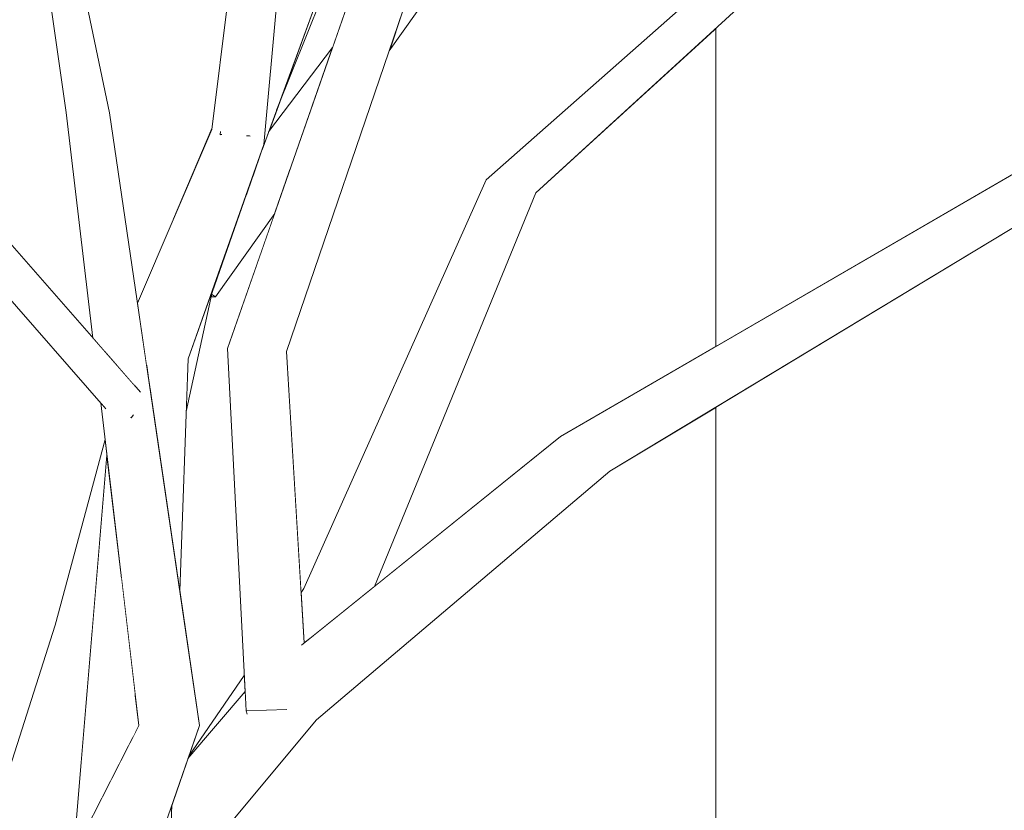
# Model space of a CAD drawing. Extents: x -289599 to -184549, y 66678 to 295474.
# Tile 162 of 256: x -266241 to -266112, y 71912 to 72016. Entities that reach past the tile are written whole.
import ezdxf

# ---------------------------------------------------------------- set-up
doc = ezdxf.new("R2010")
doc.units = 0
doc.header["$MEASUREMENT"] = 0
doc.linetypes.add('Wipeout_Contour', pattern=[1000, 0, -1000])
doc.layers.add('arch drzewa', color=8, linetype='Continuous')
doc.layers.add('Model Ściany', color=8, linetype='Continuous')
doc.layers.add('arch drzewa_Nr_Pióra__4', color=8, linetype='Continuous', lineweight=9)
doc.layers.add('Model Ściany_Nr_Pióra__87', color=8, linetype='Continuous', lineweight=20)

msp = doc.modelspace()

# ---------------------------------------------------------------- wipeouts: each hides what was drawn before it
at = {"color": 254, "linetype": 'Wipeout_Contour', "lineweight": 0, "ltscale": 62697534.64981327}
msp.add_wipeout([(-266479.89, 72104.48), (-266459.03, 72083.33), (-266408.5, 72063.94), (-266437.84, 72099.01), (-266439.09, 72099.59), (-266441.21, 72101.29), (-266440.37, 72102.03), (-266442.28, 72104.32), (-266438.84, 72138.54), (-266445.15, 72162.07), (-266441.12, 72162.95), (-266433.45, 72138.4), (-266436.49, 72107.14), (-266429.61, 72099.24), (-266406.74, 72088.8), (-266404.33, 72087.77), (-266370.15, 72061.24), (-266369.82, 72061.4), (-266374.01, 72066.7), (-266372.24, 72068.76), (-266369.14, 72068.94), (-266358.91, 72056.4), (-266349.23, 72055.16), (-266352.05, 72063.27), (-266362.74, 72086.77), (-266361.4, 72090.16), (-266369.02, 72112.09), (-266373.64, 72143.81), (-266387.09, 72176.11), (-266386.69, 72177.05), (-266383.15, 72177.38), (-266368.15, 72143.64), (-266366.31, 72134.74), (-266362.94, 72176.46), (-266362.19, 72176.89), (-266358.35, 72176.62), (-266363.02, 72118.85), (-266361.8, 72112.92), (-266357.12, 72100.98), (-266348.78, 72122.05), (-266342.03, 72157.87), (-266340.89, 72157.76), (-266339.42, 72157.6), (-266345.15, 72121.2), (-266355, 72095.59), (-266338.33, 72053.1), (-266319.17, 71996.13), (-266304.34, 71966.15), (-266282.39, 71947.05), (-266281.32, 71955.82), (-266282.39, 71956.02), (-266293.48, 72046.01), (-266290.45, 72051.18), (-266308.29, 72119.36), (-266298.8, 72139.48), (-266310.41, 72179.22), (-266362.59, 72212.28), (-266410.2, 72221.23), (-266445.24, 72232.76), (-266475.51, 72248.99), (-266474.82, 72250.7), (-266472.99, 72251.89), (-266442.53, 72236.48), (-266423.75, 72230.72), (-266447.69, 72245.82), (-266445.43, 72248.22), (-266443.98, 72248.03), (-266409.72, 72226.42), (-266406.79, 72225.52), (-266357.03, 72216.58), (-266313.47, 72189.69), (-266324.85, 72228.61), (-266340.76, 72271.62), (-266355.97, 72301.27), (-266368.51, 72332.97), (-266367.88, 72334.03), (-266364.1, 72334.74), (-266350.29, 72304.25), (-266338.45, 72283.97), (-266335.76, 72317.86), (-266333.61, 72318.23), (-266330.34, 72317.78), (-266333.68, 72275.8), (-266332.52, 72273.81), (-266325.34, 72256.98), (-266325.81, 72263.49), (-266317.3, 72295.47), (-266318.45, 72315.98), (-266319.15, 72323.52), (-266318.94, 72324.84), (-266315.22, 72324.9), (-266314.56, 72315.54), (-266312.38, 72295.52), (-266319.52, 72262.52), (-266316.3, 72235.78), (-266314.05, 72230.52), (-266304.43, 72199.64), (-266293.22, 72235.91), (-266291.78, 72235.93), (-266288.14, 72235.18), (-266300.55, 72192.45), (-266290.4, 72168.38), (-266280.62, 72183.06), (-266279.34, 72188.88), (-266279.02, 72192.09), (-266275.3, 72228.12), (-266275.43, 72228.15), (-266275.36, 72228.28), (-266275.26, 72228.49), (-266274.74, 72233.55), (-266277.35, 72269.89), (-266290.18, 72292.37), (-266290.06, 72293.74), (-266312.16, 72324.09), (-266308.92, 72325.73), (-266307.51, 72324.72), (-266289.5, 72299.98), (-266288.73, 72308.47), (-266291.79, 72316.29), (-266295.1, 72352.21), (-266294.57, 72353.69), (-266298.58, 72363.86), (-266296.88, 72365.13), (-266293.71, 72365.28), (-266291.98, 72360.9), (-266285.25, 72379.66), (-266284.33, 72379.51), (-266281.79, 72378.98), (-266289.67, 72355.05), (-266282.39, 72336.59), (-266282.78, 72341.77), (-266282.77, 72341.99), (-266280.98, 72342.19), (-266279.21, 72342.16), (-266275.36, 72301.9), (-266268.56, 72322.95), (-266264.72, 72368.41), (-266263.12, 72368.51), (-266260.97, 72368.3), (-266263.75, 72322.65), (-266273.67, 72288.45), (-266273.66, 72288.42), (-266273.68, 72288.42), (-266273.91, 72287.62), (-266274, 72287.55), (-266273.34, 72280.72), (-266272.66, 72273.93), (-266263.18, 72257.47), (-266259.64, 72268.14), (-266258.16, 72282.48), (-266262.27, 72292.7), (-266261.54, 72328.57), (-266258.88, 72329.22), (-266256.7, 72328.42), (-266256.3, 72300.51), (-266255.42, 72309.05), (-266252.84, 72308.95), (-266252.14, 72308.74), (-266253.96, 72289.14), (-266253.21, 72287.5), (-266251.57, 72292.45), (-266229.23, 72312.87), (-266211.71, 72345.54), (-266208.7, 72345.09), (-266207.54, 72343.88), (-266224.35, 72309.78), (-266228.96, 72305.29), (-266228.3, 72272.08), (-266249.66, 72251.13), (-266251.64, 72238.1), (-266217.31, 72272.92), (-266198.45, 72301.68), (-266172.57, 72329.77), (-266169.48, 72328.15), (-266169.79, 72327.8), (-266195.08, 72298.52), (-266201.9, 72287.07), (-266184.58, 72303.64), (-266182.17, 72302.36), (-266180.28, 72300.96), (-266211.3, 72271.29), (-266212.11, 72269.93), (-266253.46, 72226.1), (-266262.71, 72187.75), (-266232.65, 72196.56), (-266239.03, 72219.09), (-266235.53, 72219.81), (-266233.99, 72220.01), (-266226.1, 72198.48), (-266219.08, 72200.54), (-266198.43, 72244.31), (-266149.89, 72273.37), (-266149.89, 73993.5), (-266479.89, 73993.5)], dxfattribs=at).dxf.layer = 'Model Ściany'

# ---------------------------------------------------------------- next in the draw order: wipeouts: each hides what was drawn before it
at = {"color": 254, "linetype": 'Wipeout_Contour', "lineweight": 0, "ltscale": 24228383.87041712}
msp.add_wipeout([(-266270.08, 72068.22), (-266269.04, 72055.64), (-266266.38, 72024.17), (-266265.95, 72022.75), (-266266.26, 72022.71), (-266262.79, 71981.58), (-266265.81, 71931.15), (-266266.09, 71926.96), (-266248.31, 71899), (-266236.4, 71936.36), (-266229.87, 71960.67), (-266230.44, 71965.49), (-266250.76, 71988.74), (-266248.82, 71991.24), (-266245.61, 71990.19), (-266231.45, 71973.98), (-266234.94, 72003.53), (-266238.97, 72031.46), (-266236.33, 72032.01), (-266235.14, 72031.46), (-266229.3, 72003.47), (-266225.63, 71978.54), (-266220.89, 71989.62), (-266215.89, 72001.43), (-266209.05, 72055.82), (-266212.62, 72076.67), (-266212.14, 72077.48), (-266209.23, 72077.66), (-266203.99, 72054.84), (-266205.24, 72041.25), (-266205.15, 72041.2), (-266205.5, 72038.35), (-266206.56, 72026.72), (-266199.6, 72057.89), (-266195.91, 72068.48), (-266199.22, 72078.12), (-266199.46, 72078.81), (-266196.69, 72079.42), (-266194.21, 72073.38), (-266187.79, 72091.8), (-266184.68, 72091.74), (-266182.9, 72090.79), (-266190.98, 72065.54), (-266184.25, 72049.16), (-266184.41, 72046.6), (-266187.52, 72034.16), (-266189.48, 72025.18), (-266168.33, 72049.89), (-266166.3, 72051.01), (-266163.27, 72049.03), (-266183, 72024.32), (-266156.81, 72033.85), (-266149.89, 72044.32), (-266149.89, 72268.54), (-266192.2, 72242.57), (-266215.77, 72194.42), (-266223.69, 72191.83), (-266223.54, 72164.82), (-266187.37, 72203.95), (-266184.51, 72201.92), (-266223.5, 72157.6), (-266223.49, 72155.32), (-266225.52, 72155.31), (-266225.9, 72154.88), (-266243.09, 72118.68), (-266223.64, 72129.33), (-266208.87, 72151.86), (-266205.17, 72150.82), (-266205.88, 72148.79), (-266219.54, 72124.2), (-266249.08, 72104.96), (-266249.74, 72105.1), (-266264.75, 72077.89), (-266264.69, 72077.64), (-266264.9, 72077.61)], dxfattribs=at).dxf.layer = 'Model Ściany'

# ---------------------------------------------------------------- next in the draw order: wipeouts: each hides what was drawn before it
at = {"color": 254, "linetype": 'Wipeout_Contour', "lineweight": 0, "ltscale": 1292159.033190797}
msp.add_wipeout([(-266234.94, 72003.53), (-266229.83, 71972.13), (-266228.21, 71970.27), (-266232.57, 72002.32)], dxfattribs=at).dxf.layer = 'arch drzewa'
at = {"color": 254, "linetype": 'Wipeout_Contour', "lineweight": 0, "ltscale": 1292114.433081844}
msp.add_wipeout([(-266224.05, 71970.36), (-266224.44, 71970.47), (-266224.4, 71970.2), (-266224.14, 71968.42)], dxfattribs=at).dxf.layer = 'arch drzewa'
at = {"color": 254, "linetype": 'Wipeout_Contour', "lineweight": 0, "ltscale": 3230172.704395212}
msp.add_wipeout([(-266208.46, 72000.98), (-266200.08, 72012.04), (-266197.66, 72018.98), (-266196.97, 72019.23), (-266193.82, 72029.53), (-266188.79, 72047.79), (-266192.87, 72059.65), (-266194, 72056.13), (-266201.36, 72018.95), (-266207.41, 72003.82)], dxfattribs=at).dxf.layer = 'Model Ściany'
at = {"color": 254, "linetype": 'Wipeout_Contour', "lineweight": 0, "ltscale": 6782588.888371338}
msp.add_wipeout([(-266258.25, 71759.36), (-266261.38, 71741.95), (-266254.76, 71712.33), (-266252.76, 71713.08), (-266251.16, 71712.51), (-266212.19, 71769.87), (-266213.9, 71777.65), (-266214.23, 71780.21), (-266210.44, 71780.62), (-266207.98, 71775.5), (-266178.42, 71806.63), (-266151.46, 71844.8), (-266149.89, 71854.15), (-266149.89, 71964.95), (-266163.8, 71956.54), (-266202.2, 71923.95), (-266216.34, 71907.01), (-266222.84, 71897.11), (-266231.51, 71831.3), (-266234.19, 71829.66), (-266252.85, 71783.23)], dxfattribs=at).dxf.layer = 'Model Ściany'

# ---------------------------------------------------------------- next in the draw order: wipeouts: each hides what was drawn before it
at = {"color": 254, "linetype": 'Wipeout_Contour', "lineweight": 0, "ltscale": 969118.412543}
msp.add_wipeout([(-266229.83, 71972.13), (-266234.94, 72003.53), (-266231.45, 71973.98)], dxfattribs=at).dxf.layer = 'arch drzewa'
at = {"color": 254, "linetype": 'Wipeout_Contour', "lineweight": 0, "ltscale": 1292083.143636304}
msp.add_wipeout([(-266227.81, 71943.24), (-266227.21, 71919.76), (-266226.22, 71921.7), (-266225.96, 71927.58)], dxfattribs=at).dxf.layer = 'arch drzewa'
at = {"color": 254, "linetype": 'Wipeout_Contour', "lineweight": 0, "ltscale": 969033.910945}
msp.add_wipeout([(-266221.11, 71912.83), (-266221.38, 71912.06), (-266221.25, 71909.14)], dxfattribs=at).dxf.layer = 'arch drzewa'
at = {"color": 254, "linetype": 'Wipeout_Contour', "lineweight": 0, "ltscale": 3229942.254109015}
msp.add_wipeout([(-266192.67, 72011.59), (-266206.1, 71972.22), (-266204.21, 71940.63), (-266203.83, 71941.19), (-266179.96, 71994.71), (-266149.89, 72021.31), (-266149.89, 72034.89), (-266152.88, 72030.26), (-266188.21, 72017.79), (-266189.01, 72016.78)], dxfattribs=at).dxf.layer = 'Model Ściany'
at = {"color": 254, "linetype": 'Wipeout_Contour', "lineweight": 0, "ltscale": 2907148.536038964}
msp.add_wipeout([(-266220.09, 71940.86), (-266217.49, 71923.24), (-266218.89, 71919.21), (-266211.64, 71929.79), (-266213.85, 71972.6), (-266207.66, 71990.31), (-266215.39, 71979.36), (-266216, 71979.37), (-266219.23, 71964.34)], dxfattribs=at).dxf.layer = 'Model Ściany'

# ---------------------------------------------------------------- next in the draw order: wipeouts: each hides what was drawn before it
at = {"color": 254, "linetype": 'Wipeout_Contour', "lineweight": 0, "ltscale": 1292097.194666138}
msp.add_wipeout([(-266218.97, 71971.27), (-266224.05, 71970.36), (-266223.88, 71966.69), (-266220.09, 71940.86)], dxfattribs=at).dxf.layer = 'arch drzewa'
at = {"color": 254, "linetype": 'Wipeout_Contour', "lineweight": 0, "ltscale": 1938141.383063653}
msp.add_wipeout([(-266233.75, 71909.52), (-266232.66, 71909.1), (-266231.39, 71911.59), (-266227.21, 71919.76), (-266227.81, 71943.24), (-266229.64, 71958.65)], dxfattribs=at).dxf.layer = 'arch drzewa'
at = {"color": 254, "linetype": 'Wipeout_Contour', "lineweight": 0, "ltscale": 1292001.562005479}
msp.add_wipeout([(-266203.83, 71941.19), (-266204.21, 71940.53), (-266203.83, 71934.26), (-266201.21, 71938.23)], dxfattribs=at).dxf.layer = 'arch drzewa'
at = {"color": 254, "linetype": 'Wipeout_Contour', "lineweight": 0, "ltscale": 969056.543958}
msp.add_wipeout([(-266225.96, 71927.58), (-266226.22, 71921.7), (-266225.45, 71923.22)], dxfattribs=at).dxf.layer = 'arch drzewa'
at = {"color": 254, "linetype": 'Wipeout_Contour', "lineweight": 0, "ltscale": 969018.180982}
msp.add_wipeout([(-266211.58, 71927.63), (-266211.53, 71927.68), (-266211.53, 71927.7)], dxfattribs=at).dxf.layer = 'arch drzewa'
at = {"color": 254, "linetype": 'Wipeout_Contour', "lineweight": 0, "ltscale": 1614877.221156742}
msp.add_wipeout([(-266173.48, 71992.99), (-266194.61, 71941.45), (-266170.24, 71961.07), (-266149.89, 71972.88), (-266149.89, 72014.59)], dxfattribs=at).dxf.layer = 'Model Ściany'

# ---------------------------------------------------------------- next in the draw order: wipeouts: each hides what was drawn before it
at = {"color": 254, "linetype": 'Wipeout_Contour', "lineweight": 0, "ltscale": 969083.906816}
msp.add_wipeout([(-266224.14, 71968.42), (-266223.88, 71966.69), (-266224.05, 71970.36)], dxfattribs=at).dxf.layer = 'arch drzewa'
at = {"color": 254, "linetype": 'Wipeout_Contour', "lineweight": 0, "ltscale": 969005.08805}
msp.add_wipeout([(-266204.21, 71940.63), (-266204.21, 71940.53), (-266203.83, 71941.19)], dxfattribs=at).dxf.layer = 'arch drzewa'
at = {"color": 254, "linetype": 'Wipeout_Contour', "lineweight": 0, "ltscale": 968994.135559}
msp.add_wipeout([(-266201.21, 71938.23), (-266203.28, 71934.48), (-266198.74, 71938.13)], dxfattribs=at).dxf.layer = 'arch drzewa'
at = {"color": 254, "linetype": 'Wipeout_Contour', "lineweight": 0, "ltscale": 1615040.713374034}
msp.add_wipeout([(-266218.89, 71919.21), (-266219.01, 71918.88), (-266211.58, 71927.63), (-266211.53, 71927.7), (-266211.64, 71929.79)], dxfattribs=at).dxf.layer = 'arch drzewa'
at = {"color": 254, "linetype": 'Wipeout_Contour', "lineweight": 0, "ltscale": 1292060.768290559}
msp.add_wipeout([(-266225.45, 71923.22), (-266226.4, 71905.82), (-266226.29, 71905.66), (-266221.39, 71920.24)], dxfattribs=at).dxf.layer = 'arch drzewa'
at = {"color": 254, "linetype": 'Wipeout_Contour', "lineweight": 0, "ltscale": 28415208.86934123}
msp.add_wipeout([(-266103.55, 71992.96), (-266149.89, 71964.95), (-266149.89, 71854.15), (-266149.81, 71854.61), (-266147.58, 71868.46), (-266147.25, 71869.81), (-266144.4, 71869.49), (-266147.02, 71852.11), (-266147.2, 71850.83), (-266143.33, 71856.3), (-266135.23, 71863.91), (-266123.36, 71875.44), (-266123.42, 71875.49), (-266122.64, 71876.14), (-266103.28, 71894.93), (-266101.12, 71893.98), (-266095.85, 71898.35), (-266094.61, 71898.09), (-266091.99, 71896.03), (-266119.56, 71873.17), (-266119.65, 71873.19), (-266130.32, 71862.84), (-266138.33, 71854.8), (-266148.95, 71838.56), (-266149.89, 71831.95), (-266149.89, 71831.02), (-266133.28, 71803.74), (-266130.4, 71799.19), (-266108.07, 71838.27), (-266101.56, 71865.5), (-266064.77, 71904.05), (-266062.99, 71904.73), (-266061.05, 71902.48), (-266096.07, 71865.23), (-266102, 71836.16), (-266125.18, 71795.41), (-266109.68, 71759.16), (-266080.13, 71802.36), (-266042.3, 71809.79), (-266011.44, 71847.28), (-266008.93, 71846.19), (-266008.47, 71845.52), (-266041.18, 71805.89), (-266074.37, 71799.94), (-266106.08, 71750.75), (-266105.15, 71748.58), (-266138.67, 71725.6), (-266106.56, 71731.07), (-266056.37, 71766.63), (-266019.32, 71773.45), (-266018.93, 71772.76), (-266018.29, 71770.63), (-266052.86, 71763.75), (-266104.99, 71726.14), (-266149.89, 71717.35), (-266149.89, 71675.77), (-266132.9, 71681.77), (-266131.57, 71681.57), (-266130.41, 71679.79), (-266149.89, 71672.48), (-266149.89, 71533.5), (-265799.89, 71533.5), (-265799.89, 73993.5), (-266149.89, 73993.5), (-266149.89, 72273.37), (-266146.52, 72275.39), (-266145.34, 72274.7), (-266143.34, 72272.56), (-266149.89, 72268.54), (-266149.89, 72044.32), (-266137.79, 72062.61), (-266135.08, 72062.89), (-266134.08, 72062.02), (-266133.85, 72062.94), (-266129.89, 72062.22), (-266138.42, 72025.1), (-266149.89, 72014.59), (-266149.89, 71972.88), (-266107.91, 71997.24), (-266107, 71997.52), (-266068.82, 72044.15), (-266066.08, 72044.03), (-266064.01, 72042.09), (-266098.37, 72000.13), (-266041.63, 72017.32), (-266011.13, 72055.13), (-266007.57, 72053.39), (-266039.35, 72013.46)], dxfattribs=at).dxf.layer = 'Model Ściany'

# ---------------------------------------------------------------- next in the draw order: wipeouts: each hides what was drawn before it
at = {"color": 254, "linetype": 'Wipeout_Contour', "lineweight": 0, "ltscale": 969082.321123}
msp.add_wipeout([(-266224.05, 71970.36), (-266213.56, 71998.36), (-266215.9, 72001.28)], dxfattribs=at).dxf.layer = 'arch drzewa'
at = {"color": 254, "linetype": 'Wipeout_Contour', "lineweight": 0, "ltscale": 1291997.041609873}
msp.add_wipeout([(-266203.83, 71934.26), (-266203.82, 71934.04), (-266203.28, 71934.48), (-266201.21, 71938.23)], dxfattribs=at).dxf.layer = 'arch drzewa'
at = {"color": 254, "linetype": 'Wipeout_Contour', "lineweight": 0, "ltscale": 1938102.653921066}
msp.add_wipeout([(-266225.45, 71923.22), (-266232.87, 71908.69), (-266226.95, 71906.46), (-266226.94, 71906.45), (-266226.91, 71906.41), (-266226.4, 71905.82)], dxfattribs=at).dxf.layer = 'arch drzewa'
at = {"color": 254, "linetype": 'Wipeout_Contour', "lineweight": 0, "ltscale": 1292046.857397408}
msp.add_wipeout([(-266221.39, 71920.24), (-266222.07, 71910.23), (-266222.01, 71910.27), (-266217.49, 71923.24)], dxfattribs=at).dxf.layer = 'arch drzewa'

# ---------------------------------------------------------------- next in the draw order: wipeouts: each hides what was drawn before it
at = {"color": 254, "linetype": 'Wipeout_Contour', "lineweight": 0, "ltscale": 1292116.817789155}
msp.add_wipeout([(-266215.9, 72001.28), (-266225.63, 71978.54), (-266224.44, 71970.47), (-266224.05, 71970.36)], dxfattribs=at).dxf.layer = 'arch drzewa'
at = {"color": 254, "linetype": 'Wipeout_Contour', "lineweight": 0, "ltscale": 968980.698039}
msp.add_wipeout([(-266201.21, 71938.23), (-266178.28, 71993.87), (-266179.96, 71994.71)], dxfattribs=at).dxf.layer = 'arch drzewa'
at = {"color": 254, "linetype": 'Wipeout_Contour', "lineweight": 0, "ltscale": 1292053.650380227}
msp.add_wipeout([(-266221.39, 71920.24), (-266226.29, 71905.66), (-266224.21, 71907.96), (-266222.07, 71910.23)], dxfattribs=at).dxf.layer = 'arch drzewa'

# ---------------------------------------------------------------- next in the draw order: wipeouts: each hides what was drawn before it
at = {"color": 254, "linetype": 'Wipeout_Contour', "lineweight": 0, "ltscale": 969070.313579}
msp.add_wipeout([(-266218.97, 71971.27), (-266209.07, 71999.34), (-266213.56, 71998.36)], dxfattribs=at).dxf.layer = 'arch drzewa'
at = {"color": 254, "linetype": 'Wipeout_Contour', "lineweight": 0, "ltscale": 968991.481936}
msp.add_wipeout([(-266179.96, 71994.71), (-266203.83, 71941.19), (-266201.21, 71938.23)], dxfattribs=at).dxf.layer = 'arch drzewa'
at = {"color": 254, "linetype": 'Wipeout_Contour', "lineweight": 0, "ltscale": 969075.047871}
msp.add_wipeout([(-266228.57, 71964.33), (-266221.39, 71920.24), (-266227.39, 71964.26)], dxfattribs=at).dxf.layer = 'arch drzewa'

# ---------------------------------------------------------------- next in the draw order: wipeouts: each hides what was drawn before it
at = {"color": 254, "linetype": 'Wipeout_Contour', "lineweight": 0, "ltscale": 969077.414057}
msp.add_wipeout([(-266213.56, 71998.36), (-266224.05, 71970.36), (-266218.97, 71971.27)], dxfattribs=at).dxf.layer = 'arch drzewa'
at = {"color": 254, "linetype": 'Wipeout_Contour', "lineweight": 0, "ltscale": 1291960.850752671}
msp.add_wipeout([(-266195.04, 71941.11), (-266194.61, 71941.45), (-266173.48, 71992.99), (-266178.28, 71993.87)], dxfattribs=at).dxf.layer = 'arch drzewa'
at = {"color": 254, "linetype": 'Wipeout_Contour', "lineweight": 0, "ltscale": 1615128.969858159}
msp.add_wipeout([(-266230.44, 71965.49), (-266225.45, 71923.22), (-266221.39, 71920.24), (-266228.57, 71964.33), (-266229.8, 71964.75)], dxfattribs=at).dxf.layer = 'arch drzewa'

# ---------------------------------------------------------------- next in the draw order: wipeouts: each hides what was drawn before it
at = {"color": 254, "linetype": 'Wipeout_Contour', "lineweight": 0, "ltscale": 969093.922924}
msp.add_wipeout([(-266213.56, 71998.36), (-266207.64, 72054.58), (-266209.05, 72055.82)], dxfattribs=at).dxf.layer = 'arch drzewa'
at = {"color": 254, "linetype": 'Wipeout_Contour', "lineweight": 0, "ltscale": 1938184.331743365}
msp.add_wipeout([(-266232.57, 72002.32), (-266225.98, 71967.71), (-266225.35, 71966.99), (-266225.65, 71965.98), (-266217.49, 71923.24), (-266229.3, 72003.47)], dxfattribs=at).dxf.layer = 'arch drzewa'
at = {"color": 254, "linetype": 'Wipeout_Contour', "lineweight": 0, "ltscale": 1291976.805099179}
msp.add_wipeout([(-266178.28, 71993.87), (-266201.21, 71938.23), (-266198.74, 71938.13), (-266195.04, 71941.11)], dxfattribs=at).dxf.layer = 'arch drzewa'

# ---------------------------------------------------------------- next in the draw order: wipeouts: each hides what was drawn before it
at = {"color": 254, "linetype": 'Wipeout_Contour', "lineweight": 0, "ltscale": 969088.17785}
msp.add_wipeout([(-266209.05, 72055.82), (-266215.9, 72001.28), (-266213.56, 71998.36)], dxfattribs=at).dxf.layer = 'arch drzewa'
at = {"color": 254, "linetype": 'Wipeout_Contour', "lineweight": 0, "ltscale": 968917.53908}
msp.add_wipeout([(-266142.39, 72027.91), (-266178.28, 71993.87), (-266142.86, 72026)], dxfattribs=at).dxf.layer = 'arch drzewa'
at = {"color": 254, "linetype": 'Wipeout_Contour', "lineweight": 0, "ltscale": 969106.920426}
msp.add_wipeout([(-266232.57, 72002.32), (-266228.21, 71970.27), (-266225.98, 71967.71)], dxfattribs=at).dxf.layer = 'arch drzewa'
at = {"color": 254, "linetype": 'Wipeout_Contour', "lineweight": 0, "ltscale": 2261169.765253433}
msp.add_wipeout([(-266227.39, 71964.26), (-266221.39, 71920.24), (-266217.49, 71923.24), (-266225.65, 71965.98), (-266226.39, 71963.59), (-266226.44, 71963.52), (-266226.46, 71963.53)], dxfattribs=at).dxf.layer = 'arch drzewa'
at = {"color": 254, "linetype": 'Wipeout_Contour', "lineweight": 0, "ltscale": 1615128.540251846}
msp.add_wipeout([(-266238.41, 71896.05), (-266235.49, 71899.47), (-266233.75, 71909.52), (-266231.55, 71935.78), (-266236.4, 71936.36)], dxfattribs=at).dxf.layer = 'arch drzewa'

# ---------------------------------------------------------------- next in the draw order: linework, layer by layer
at = {"layer": 'arch drzewa_Nr_Pióra__4', "linetype": 'Continuous'}
msp.add_line((-266232.89, 71908.65), (-266225.45, 71923.22), dxfattribs=at)

# ---------------------------------------------------------------- next in the draw order: wipeouts: each hides what was drawn before it
at = {"color": 254, "linetype": 'Wipeout_Contour', "lineweight": 0, "ltscale": 969084.214516}
msp.add_wipeout([(-266209.07, 71999.34), (-266203.99, 72054.84), (-266207.64, 72054.58)], dxfattribs=at).dxf.layer = 'arch drzewa'
at = {"color": 254, "linetype": 'Wipeout_Contour', "lineweight": 0, "ltscale": 969159.16779}
msp.add_wipeout([(-266232.57, 72002.32), (-266237.78, 72030.92), (-266238.97, 72031.46)], dxfattribs=at).dxf.layer = 'arch drzewa'
at = {"color": 254, "linetype": 'Wipeout_Contour', "lineweight": 0, "ltscale": 1291908.793350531}
msp.add_wipeout([(-266179.96, 71994.71), (-266178.28, 71993.87), (-266142.39, 72027.91), (-266142.38, 72027.94)], dxfattribs=at).dxf.layer = 'arch drzewa'
at = {"color": 254, "linetype": 'Wipeout_Contour', "lineweight": 0, "ltscale": 969087.241219}
msp.add_wipeout([(-266220.89, 71989.61), (-266215.9, 72001.28), (-266215.89, 72001.43)], dxfattribs=at).dxf.layer = 'arch drzewa'
at = {"color": 254, "linetype": 'Wipeout_Contour', "lineweight": 0, "ltscale": 969070.239849}
msp.add_wipeout([(-266210.97, 72000.47), (-266211.18, 72000.48), (-266210.92, 72000.44)], dxfattribs=at).dxf.layer = 'arch drzewa'
at = {"color": 254, "linetype": 'Wipeout_Contour', "lineweight": 0, "ltscale": 1938226.745127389}
msp.add_wipeout([(-266245.61, 71990.19), (-266247.56, 71987.69), (-266226.44, 71963.52), (-266226.39, 71963.59), (-266225.65, 71965.98), (-266225.35, 71966.99)], dxfattribs=at).dxf.layer = 'arch drzewa'
at = {"color": 254, "linetype": 'Wipeout_Contour', "lineweight": 0, "ltscale": 969068.68385}
msp.add_wipeout([(-266218.97, 71971.27), (-266219.23, 71964.34), (-266215.82, 71980.22)], dxfattribs=at).dxf.layer = 'arch drzewa'
at = {"color": 254, "linetype": 'Wipeout_Contour', "lineweight": 0, "ltscale": 2261214.20210748}
msp.add_wipeout([(-266236.4, 71936.36), (-266248.38, 71898.81), (-266246.01, 71898.09), (-266246.75, 71896.39), (-266247.34, 71895.57), (-266243.55, 71889.99), (-266238.41, 71896.05)], dxfattribs=at).dxf.layer = 'arch drzewa'
at = {"color": 254, "linetype": 'Wipeout_Contour', "lineweight": 0, "ltscale": 1292013.418120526}
msp.add_wipeout([(-266222.22, 71901.76), (-266222.5, 71899.63), (-266202.2, 71923.95), (-266204.29, 71924.52)], dxfattribs=at).dxf.layer = 'arch drzewa'

# ---------------------------------------------------------------- next in the draw order: linework, layer by layer
at = {"layer": 'arch drzewa_Nr_Pióra__4', "linetype": 'Continuous'}
msp.add_line((-266220.09, 71940.86), (-266218.97, 71971.27), dxfattribs=at)

# ---------------------------------------------------------------- next in the draw order: wipeouts: each hides what was drawn before it
at = {"color": 254, "linetype": 'Wipeout_Contour', "lineweight": 0, "ltscale": 969149.878852}
msp.add_wipeout([(-266238.97, 72031.46), (-266234.94, 72003.53), (-266232.57, 72002.32)], dxfattribs=at).dxf.layer = 'arch drzewa'
at = {"color": 254, "linetype": 'Wipeout_Contour', "lineweight": 0, "ltscale": 968908.020753}
msp.add_wipeout([(-266173.48, 71992.99), (-266138.42, 72025.1), (-266142.86, 72026)], dxfattribs=at).dxf.layer = 'arch drzewa'
at = {"color": 254, "linetype": 'Wipeout_Contour', "lineweight": 0, "ltscale": 969070.214387}
msp.add_wipeout([(-266210.97, 72000.47), (-266210.94, 72000.72), (-266211.18, 72000.48)], dxfattribs=at).dxf.layer = 'arch drzewa'
at = {"color": 254, "linetype": 'Wipeout_Contour', "lineweight": 0, "ltscale": 2261268.103991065}
msp.add_wipeout([(-266250.76, 71988.74), (-266229.8, 71964.75), (-266228.57, 71964.33), (-266227.39, 71964.26), (-266226.46, 71963.53), (-266226.44, 71963.52), (-266247.56, 71987.69)], dxfattribs=at).dxf.layer = 'arch drzewa'
at = {"color": 254, "linetype": 'Wipeout_Contour', "lineweight": 0, "ltscale": 1292122.847883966}
msp.add_wipeout([(-266236.4, 71936.36), (-266231.55, 71935.78), (-266229.64, 71958.65), (-266229.87, 71960.67)], dxfattribs=at).dxf.layer = 'arch drzewa'
at = {"color": 254, "linetype": 'Wipeout_Contour', "lineweight": 0, "ltscale": 968932.495636}
msp.add_wipeout([(-266202.2, 71923.95), (-266163.8, 71956.54), (-266166.07, 71958.25)], dxfattribs=at).dxf.layer = 'arch drzewa'
at = {"color": 254, "linetype": 'Wipeout_Contour', "lineweight": 0, "ltscale": 969017.217642}
msp.add_wipeout([(-266222.22, 71901.76), (-266204.29, 71924.52), (-266222.22, 71901.79)], dxfattribs=at).dxf.layer = 'arch drzewa'

# ---------------------------------------------------------------- next in the draw order: linework, layer by layer
at = {"layer": 'arch drzewa_Nr_Pióra__4', "linetype": 'Continuous'}
for p, q in [((-266225.24, 71966.87), (-266245.61, 71990.19)), ((-266229.75, 71964.69), (-266250.76, 71988.74)), ((-266225.45, 71923.22), (-266230.44, 71965.49)), ((-266226.44, 71963.52), (-266226.55, 71963.56)), ((-266226.14, 71963.91), (-266226.44, 71963.52)), ((-266236.4, 71936.36), (-266229.87, 71960.67)), ((-266233.75, 71909.52), (-266229.64, 71958.65)), ((-266248.38, 71898.81), (-266236.4, 71936.36))]:
    msp.add_line(p, q, dxfattribs=at)

# ---------------------------------------------------------------- next in the draw order: wipeouts: each hides what was drawn before it
at = {"color": 254, "linetype": 'Wipeout_Contour', "lineweight": 0, "ltscale": 969152.673501}
msp.add_wipeout([(-266229.3, 72003.47), (-266235.14, 72031.46), (-266237.78, 72030.92)], dxfattribs=at).dxf.layer = 'arch drzewa'
at = {"color": 254, "linetype": 'Wipeout_Contour', "lineweight": 0, "ltscale": 968938.024436}
msp.add_wipeout([(-266142.86, 72026), (-266178.28, 71993.87), (-266173.48, 71992.99)], dxfattribs=at).dxf.layer = 'arch drzewa'
at = {"color": 254, "linetype": 'Wipeout_Contour', "lineweight": 0, "ltscale": 2907046.904035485}
msp.add_wipeout([(-266221.25, 71909.14), (-266222.22, 71901.79), (-266204.29, 71924.52), (-266206.19, 71925.53), (-266206.28, 71925.32), (-266211.26, 71924.71), (-266211.4, 71925.13), (-266211.52, 71927.52), (-266221.14, 71912.17)], dxfattribs=at).dxf.layer = 'arch drzewa'

# ---------------------------------------------------------------- next in the draw order: wipeouts: each hides what was drawn before it
at = {"color": 254, "linetype": 'Wipeout_Contour', "lineweight": 0, "ltscale": 969143.079001}
msp.add_wipeout([(-266237.78, 72030.92), (-266232.57, 72002.32), (-266229.3, 72003.47)], dxfattribs=at).dxf.layer = 'arch drzewa'
at = {"color": 254, "linetype": 'Wipeout_Contour', "lineweight": 0, "ltscale": 968804.296102}
msp.add_wipeout([(-266163.8, 71956.54), (-266103.55, 71992.96), (-266105.49, 71995.41)], dxfattribs=at).dxf.layer = 'arch drzewa'
at = {"color": 254, "linetype": 'Wipeout_Contour', "lineweight": 0, "ltscale": 968962.787011}
msp.add_wipeout([(-266166.07, 71958.25), (-266204.29, 71924.52), (-266202.2, 71923.95)], dxfattribs=at).dxf.layer = 'arch drzewa'
at = {"color": 254, "linetype": 'Wipeout_Contour', "lineweight": 0, "ltscale": 1615045.291521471}
msp.add_wipeout([(-266221.14, 71912.17), (-266211.52, 71927.52), (-266211.53, 71927.68), (-266219.01, 71918.88), (-266221.11, 71912.83)], dxfattribs=at).dxf.layer = 'arch drzewa'

# ---------------------------------------------------------------- next in the draw order: linework, layer by layer
at = {"layer": 'arch drzewa_Nr_Pióra__4', "linetype": 'Continuous'}
for p, q in [((-266234.94, 72003.53), (-266238.97, 72031.46)), ((-266229.3, 72003.47), (-266235.14, 72031.46)), ((-266231.45, 71973.98), (-266234.94, 72003.53)), ((-266217.49, 71923.24), (-266229.3, 72003.47)), ((-266222.01, 71910.25), (-266217.49, 71923.24)), ((-266221.25, 71909.14), (-266221.11, 71912.83))]:
    msp.add_line(p, q, dxfattribs=at)

# ---------------------------------------------------------------- next in the draw order: wipeouts: each hides what was drawn before it
at = {"color": 254, "linetype": 'Wipeout_Contour', "lineweight": 0, "ltscale": 968941.968725}
msp.add_wipeout([(-266204.29, 71924.52), (-266166.07, 71958.25), (-266170.24, 71961.07)], dxfattribs=at).dxf.layer = 'arch drzewa'

# ---------------------------------------------------------------- next in the draw order: wipeouts: each hides what was drawn before it
at = {"color": 254, "linetype": 'Wipeout_Contour', "lineweight": 0, "ltscale": 968855.232792}
msp.add_wipeout([(-266105.49, 71995.41), (-266166.07, 71958.25), (-266163.8, 71956.54)], dxfattribs=at).dxf.layer = 'arch drzewa'
at = {"color": 254, "linetype": 'Wipeout_Contour', "lineweight": 0, "ltscale": 1937967.505157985}
msp.add_wipeout([(-266206.19, 71925.53), (-266204.29, 71924.52), (-266170.24, 71961.07), (-266204.15, 71933.77), (-266203.78, 71927.86), (-266204.07, 71927.67)], dxfattribs=at).dxf.layer = 'arch drzewa'

# ---------------------------------------------------------------- next in the draw order: linework, layer by layer
at = {"layer": 'arch drzewa_Nr_Pióra__4', "linetype": 'Continuous'}
for p, q in [((-266202.2, 71923.95), (-266163.8, 71956.54)), ((-266222.5, 71899.63), (-266202.2, 71923.95))]:
    msp.add_line(p, q, dxfattribs=at)

# ---------------------------------------------------------------- next in the draw order: wipeouts: each hides what was drawn before it
at = {"color": 254, "linetype": 'Wipeout_Contour', "lineweight": 0, "ltscale": 2260501.67741423}
msp.add_wipeout([(-266107.91, 71997.24), (-266166.07, 71958.25), (-266105.49, 71995.41), (-266106.27, 71996), (-266107.71, 71995.92), (-266108.05, 71996.24), (-266107.49, 71996.93)], dxfattribs=at).dxf.layer = 'arch drzewa'
at = {"color": 254, "linetype": 'Wipeout_Contour', "lineweight": 0, "ltscale": 1292025.108503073}
msp.add_wipeout([(-266207.51, 71972.99), (-266204.07, 71933.84), (-266203.82, 71934.04), (-266206.1, 71972.22)], dxfattribs=at).dxf.layer = 'arch drzewa'

# ---------------------------------------------------------------- next in the draw order: wipeouts: each hides what was drawn before it
at = {"color": 254, "linetype": 'Wipeout_Contour', "lineweight": 0, "ltscale": 968865.429659}
msp.add_wipeout([(-266107.91, 71997.24), (-266170.24, 71961.07), (-266166.07, 71958.25)], dxfattribs=at).dxf.layer = 'arch drzewa'
at = {"color": 254, "linetype": 'Wipeout_Contour', "lineweight": 0, "ltscale": 1292012.527672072}
msp.add_wipeout([(-266207.51, 71972.99), (-266203.78, 71927.86), (-266204.15, 71933.77), (-266204.07, 71933.84)], dxfattribs=at).dxf.layer = 'arch drzewa'

# ---------------------------------------------------------------- next in the draw order: linework, layer by layer
at = {"layer": 'arch drzewa_Nr_Pióra__4', "linetype": 'Continuous'}
for p, q in [((-266179.96, 71994.71), (-266142.38, 72027.94)), ((-266173.48, 71992.99), (-266138.42, 72025.1)), ((-266170.24, 71961.07), (-266107.91, 71997.24)), ((-266163.8, 71956.54), (-266103.55, 71992.96))]:
    msp.add_line(p, q, dxfattribs=at)
at = {"layer": 'Model Ściany_Nr_Pióra__87', "linetype": 'Continuous'}
for p, q in [((-266149.89, 71972.88), (-266149.89, 72014.59)), ((-266149.89, 71854.15), (-266149.89, 71964.95))]:
    msp.add_line(p, q, dxfattribs=at)

# ---------------------------------------------------------------- next in the draw order: wipeouts: each hides what was drawn before it
at = {"color": 254, "linetype": 'Wipeout_Contour', "lineweight": 0, "ltscale": 1292029.925098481}
msp.add_wipeout([(-266207.51, 71972.99), (-266213.85, 71972.6), (-266204.07, 71927.67), (-266203.78, 71927.86)], dxfattribs=at).dxf.layer = 'arch drzewa'

# ---------------------------------------------------------------- next in the draw order: wipeouts: each hides what was drawn before it
at = {"color": 254, "linetype": 'Wipeout_Contour', "lineweight": 0, "ltscale": 1615023.258346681}
msp.add_wipeout([(-266204.07, 71927.67), (-266213.85, 71972.6), (-266211.4, 71925.13), (-266206.28, 71925.32), (-266206.19, 71925.53)], dxfattribs=at).dxf.layer = 'arch drzewa'

# ---------------------------------------------------------------- next in the draw order: linework, layer by layer
at = {"layer": 'arch drzewa_Nr_Pióra__4', "linetype": 'Continuous'}
for p, q in [((-266204.15, 71933.77), (-266170.24, 71961.07)), ((-266204.21, 71940.63), (-266203.83, 71941.19))]:
    msp.add_line(p, q, dxfattribs=at)

# ---------------------------------------------------------------- next in the draw order: wipeouts: each hides what was drawn before it
at = {"color": 254, "linetype": 'Wipeout_Contour', "lineweight": 0, "ltscale": 969029.929676}
msp.add_wipeout([(-266206.1, 71972.22), (-266190.88, 72016.85), (-266192.76, 72018.78)], dxfattribs=at).dxf.layer = 'arch drzewa'
at = {"color": 254, "linetype": 'Wipeout_Contour', "lineweight": 0, "ltscale": 969009.797758}
msp.add_wipeout([(-266206.28, 71925.32), (-266211.4, 71925.13), (-266211.26, 71924.71)], dxfattribs=at).dxf.layer = 'arch drzewa'

# ---------------------------------------------------------------- next in the draw order: linework, layer by layer
at = {"layer": 'arch drzewa_Nr_Pióra__4', "linetype": 'Continuous'}
for p, q in [((-266218.89, 71919.21), (-266211.64, 71929.79)), ((-266219.01, 71918.88), (-266211.53, 71927.68)), ((-266206.08, 71925.33), (-266211.4, 71925.13)), ((-266211.4, 71925.13), (-266211.25, 71924.69))]:
    msp.add_line(p, q, dxfattribs=at)

# ---------------------------------------------------------------- next in the draw order: wipeouts: each hides what was drawn before it
at = {"color": 254, "linetype": 'Wipeout_Contour', "lineweight": 0, "ltscale": 969034.265774}
msp.add_wipeout([(-266192.76, 72018.78), (-266207.51, 71972.99), (-266206.1, 71972.22)], dxfattribs=at).dxf.layer = 'arch drzewa'

# ---------------------------------------------------------------- next in the draw order: wipeouts: each hides what was drawn before it
at = {"color": 254, "linetype": 'Wipeout_Contour', "lineweight": 0, "ltscale": 1938081.275692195}
msp.add_wipeout([(-266207.51, 71972.99), (-266192.76, 72018.78), (-266196.42, 72018.93), (-266196.87, 72018.84), (-266196.83, 72018.95), (-266197.66, 72018.98)], dxfattribs=at).dxf.layer = 'arch drzewa'

# ---------------------------------------------------------------- next in the draw order: linework, layer by layer
at = {"layer": 'arch drzewa_Nr_Pióra__4', "linetype": 'Continuous'}
msp.add_line((-266194.61, 71941.45), (-266173.48, 71992.99), dxfattribs=at)

# ---------------------------------------------------------------- next in the draw order: wipeouts: each hides what was drawn before it
at = {"color": 254, "linetype": 'Wipeout_Contour', "lineweight": 0, "ltscale": 969046.951515}
msp.add_wipeout([(-266197.66, 72018.98), (-266213.85, 71972.6), (-266207.51, 71972.99)], dxfattribs=at).dxf.layer = 'arch drzewa'
at = {"color": 254, "linetype": 'Wipeout_Contour', "lineweight": 0, "ltscale": 1292029.291718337}
msp.add_wipeout([(-266192.67, 72011.59), (-266189.01, 72016.78), (-266189.76, 72017.24), (-266190.88, 72016.85)], dxfattribs=at).dxf.layer = 'arch drzewa'

# ---------------------------------------------------------------- next in the draw order: linework, layer by layer
at = {"layer": 'arch drzewa_Nr_Pióra__4', "linetype": 'Continuous'}
for p, q in [((-266192.67, 72011.59), (-266189.01, 72016.78)), ((-266211.4, 71925.13), (-266213.85, 71972.6)), ((-266203.82, 71934.04), (-266206.1, 71972.22))]:
    msp.add_line(p, q, dxfattribs=at)

# ---------------------------------------------------------------- next in the draw order: wipeouts: each hides what was drawn before it
at = {"color": 254, "linetype": 'Wipeout_Contour', "lineweight": 0, "ltscale": 969058.607694}
msp.add_wipeout([(-266202.4, 72017.46), (-266207.41, 72003.82), (-266201.36, 72018.95)], dxfattribs=at).dxf.layer = 'arch drzewa'
at = {"color": 254, "linetype": 'Wipeout_Contour', "lineweight": 0, "ltscale": 969057.143746}
msp.add_wipeout([(-266215.39, 71979.36), (-266207.66, 71990.31), (-266205.55, 71996.39)], dxfattribs=at).dxf.layer = 'arch drzewa'

# ---------------------------------------------------------------- next in the draw order: wipeouts: each hides what was drawn before it
at = {"color": 254, "linetype": 'Wipeout_Contour', "lineweight": 0, "ltscale": 1292085.034375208}
msp.add_wipeout([(-266209.32, 71998.63), (-266202.4, 72017.46), (-266207.23, 72019.4), (-266209.07, 71999.34)], dxfattribs=at).dxf.layer = 'arch drzewa'

# ---------------------------------------------------------------- next in the draw order: wipeouts: each hides what was drawn before it
at = {"color": 254, "linetype": 'Wipeout_Contour', "lineweight": 0, "ltscale": 1938122.14244717}
msp.add_wipeout([(-266215.92, 71979.75), (-266215.39, 71979.36), (-266205.55, 71996.39), (-266202.57, 72004.9), (-266211.51, 71992.44), (-266215.82, 71980.22)], dxfattribs=at).dxf.layer = 'arch drzewa'

# ---------------------------------------------------------------- next in the draw order: linework, layer by layer
at = {"layer": 'arch drzewa_Nr_Pióra__4', "linetype": 'Continuous'}
for p, q in [((-266220.89, 71989.61), (-266215.89, 72001.43)), ((-266214.79, 72000.65), (-266214.75, 72001.02)), ((-266214.58, 72000.64), (-266214.79, 72000.65)), ((-266214.79, 72000.65), (-266214.75, 72000.62))]:
    msp.add_line(p, q, dxfattribs=at)

# ---------------------------------------------------------------- next in the draw order: wipeouts: each hides what was drawn before it
at = {"color": 254, "linetype": 'Wipeout_Contour', "lineweight": 0, "ltscale": 1292075.153951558}
msp.add_wipeout([(-266211.51, 71992.44), (-266202.57, 72004.9), (-266200.88, 72009.76), (-266210.72, 71994.67)], dxfattribs=at).dxf.layer = 'arch drzewa'
at = {"color": 254, "linetype": 'Wipeout_Contour', "lineweight": 0, "ltscale": 969067.705621}
msp.add_wipeout([(-266216, 71979.37), (-266215.39, 71979.36), (-266215.92, 71979.75)], dxfattribs=at).dxf.layer = 'arch drzewa'

# ---------------------------------------------------------------- next in the draw order: linework, layer by layer
at = {"layer": 'arch drzewa_Nr_Pióra__4', "linetype": 'Continuous'}
for p, q in [((-266225.63, 71978.54), (-266215.9, 72001.28)), ((-266215.39, 71979.36), (-266207.66, 71990.31)), ((-266219.23, 71964.34), (-266215.82, 71980.22)), ((-266216, 71979.37), (-266215.39, 71979.36)), ((-266215.39, 71979.36), (-266215.92, 71979.75))]:
    msp.add_line(p, q, dxfattribs=at)

# ---------------------------------------------------------------- next in the draw order: wipeouts: each hides what was drawn before it
at = {"color": 254, "linetype": 'Wipeout_Contour', "lineweight": 0, "ltscale": 1615094.714733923}
msp.add_wipeout([(-266210.72, 71994.67), (-266200.88, 72009.76), (-266200.08, 72012.04), (-266208.46, 72000.98), (-266209.32, 71998.63)], dxfattribs=at).dxf.layer = 'arch drzewa'

# ---------------------------------------------------------------- next in the draw order: linework, layer by layer
at = {"layer": 'arch drzewa_Nr_Pióra__4', "linetype": 'Continuous'}
for p, q in [((-266215.9, 72001.28), (-266209.05, 72055.82)), ((-266209.07, 71999.34), (-266203.99, 72054.84)), ((-266213.85, 71972.6), (-266197.66, 72018.98)), ((-266207.41, 72003.82), (-266201.36, 72018.95)), ((-266209.32, 71998.63), (-266202.4, 72017.46)), ((-266206.1, 71972.22), (-266190.88, 72016.85)), ((-266208.46, 72000.98), (-266200.08, 72012.04)), ((-266210.97, 72000.47), (-266211.34, 72000.49)), ((-266210.89, 72000.42), (-266210.97, 72000.47)), ((-266218.97, 71971.27), (-266209.07, 71999.34)), ((-266203.83, 71941.19), (-266179.96, 71994.71))]:
    msp.add_line(p, q, dxfattribs=at)

doc.saveas('drawing.dxf')
